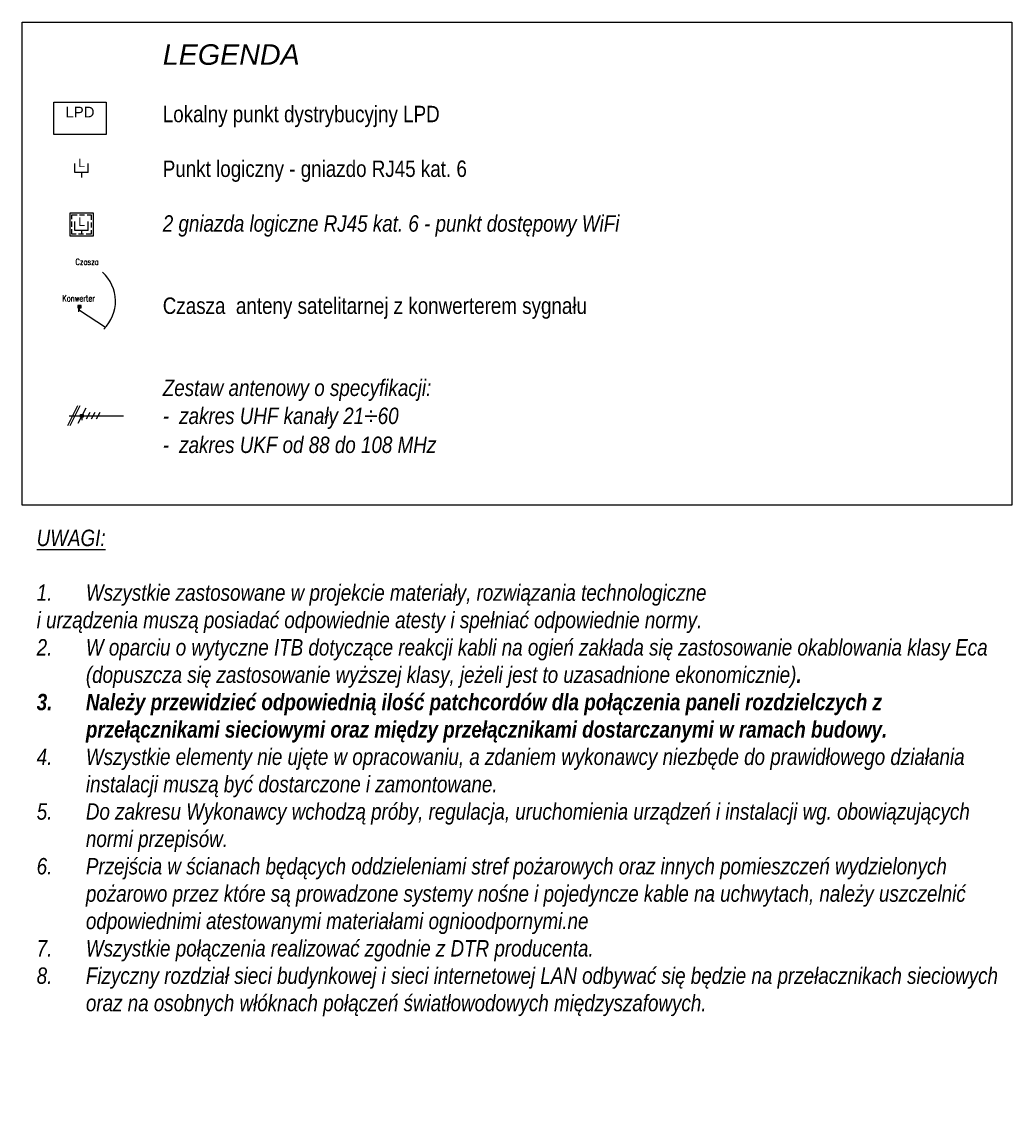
# Model space of a CAD drawing. Header units: millimetres. Extents: x 0 to 2597, y 167 to 1618.
# Tile 10 of 10: x 1391 to 2597, y 177 to 1522. Entities that reach past the tile are written whole.
import ezdxf
from ezdxf.enums import TextEntityAlignment as Align

# ---------------------------------------------------------------- set-up
doc = ezdxf.new("R2010")
doc.units = ezdxf.units.MM
doc.linetypes.add('DASHED', pattern=[0.75, 0.5, -0.25])
for name, color, linetype in [('_IE_Gniazdo_LAN', 5, 'Continuous'), ('_IE_Gniazdo_LAN_TV', 5, 'Continuous'), ('_IE_Legenda', 7, 'Continuous'), ('_IE_Legenda opisy', 7, 'Continuous'), ('_IE_urządzenia', 170, 'Continuous'), ('XE_instalacja alarmowa', 210, 'Continuous')]:
    doc.layers.add(name, color=color, linetype=linetype)
doc.styles.add('ARIAL', font='arial.ttf')
doc.styles.add('BIKWYM', font='BIKROMS.SHX', dxfattribs={"width": 0.8})
doc.styles.add('ROMANS', font='romans.shx', dxfattribs={"width": 0.7})
doc.styles.add('style3normal', font='arial.ttf')
doc.styles.add('Wojtek', font='arial.ttf', dxfattribs={"height": 0.2})

# ---------------------------------------------------------------- blocks, each defined once
blk = doc.blocks.new('_gniazdo_TI1')
at = {"layer": '_IE_Gniazdo_LAN', "color": 5}
for p, q in [((-13.4, 10), (-13.4, 28.2)), ((13.7, 10), (13.7, 28.2)), ((13.7, 10), (-13.4, 10)), ((0, 10), (0, 0))]:
    blk.add_line(p, q, dxfattribs=at)
at = {"layer": '_IE_Gniazdo_LAN', "color": 240, "style": 'Wojtek'}
blk.add_text('L', height=17.2, dxfattribs=at).set_placement((-6.2, 20.8))
blk = doc.blocks.new('*U47')
at = {"color": 94, "ltscale": 20}
blk.add_lwpolyline([(22.8, -3.8), (-22.8, -3.8), (-22.8, 42.1), (22.8, 42.1)], close=True, dxfattribs=at)
at = {"color": 94, "linetype": 'DASHED', "ltscale": 20}
blk.add_lwpolyline([(-19, 38.3), (19, 38.3), (19, 0), (-19, 0)], close=True, dxfattribs=at)
at = {"layer": '_IE_Gniazdo_LAN_TV', "color": 5}
for p, q in [((-13.4, 7.2), (-13.4, 25)), ((13.1, 7.2), (13.1, 25)), ((13.1, 7.2), (-13.4, 7.2)), ((0, 7.2), (0, 1.5))]:
    blk.add_line(p, q, dxfattribs=at)
at = {"layer": '_IE_Gniazdo_LAN_TV', "color": 240, "style": 'ARIAL', "flags": 12}
blk.add_attdef('WIFI', (0, 48.1), '', height=17, dxfattribs=at)
for tag, p in [('LAN', (0, 25)), ('IP', (0, -18))]:
    blk.add_attdef(tag, text='', height=17, dxfattribs=at).set_placement(p, align=Align.MIDDLE)

msp = doc.modelspace()

# ---------------------------------------------------------------- hatches: boundary and pattern name
at = {"layer": '_IE_urządzenia'}
msp.add_hatch(color=256, dxfattribs=at).paths.add_polyline_path([(1458.8, 1174.3), (1463.1, 1174.3), (1463.1, 1177), (1458.8, 1177)])
h = msp.add_hatch(color=256, dxfattribs=at)
h.paths.add_polyline_path([(1463.7, 1044.3), (1462, 1044.3), (1462, 1042.6), (1463.7, 1042.6)])
h.paths.add_polyline_path([(1465.4, 1044.3), (1463.7, 1044.3), (1463.7, 1042.6), (1465.4, 1042.6)])
h.paths.add_polyline_path([(1463.7, 1042.6), (1462, 1042.6), (1462, 1040.8), (1463.7, 1040.8)])
h.paths.add_polyline_path([(1465.4, 1042.6), (1463.7, 1042.6), (1463.7, 1040.8), (1465.4, 1040.8)])

# ---------------------------------------------------------------- linework, layer by layer
for points in [[(1390.9, 1522.4), (2597.3, 1522.4), (2597.3, 933.7), (1390.9, 933.7)], [(1429.7, 1424.9), (1493.4, 1424.9), (1493.4, 1385.4), (1429.7, 1385.4)]]:
    msp.add_lwpolyline(points, close=True)
for p, q in [((1459.7, 1174.3), (1459.7, 1169.3)), ((1460.9, 1171.1), (1460.9, 1174.3)), ((1492.5, 1150.3), (1460.9, 1171.1)), ((1458.6, 1054.8), (1446.2, 1030.4)), ((1461.4, 1054.8), (1449, 1030.4)), ((1468.5, 1051.9), (1459, 1033.3)), ((1448.2, 1042.6), (1514.6, 1042.6)), ((1463.7, 1040.8), (1463.7, 1037.3)), ((1473.3, 1046.7), (1469.1, 1038.4)), ((1479.5, 1046.7), (1475.2, 1038.4)), ((1485.6, 1046.7), (1481.4, 1038.4))]:
    msp.add_line(p, q, dxfattribs=at)
for points in [[(1463.1, 1177), (1458.8, 1177), (1458.8, 1174.3), (1463.1, 1174.3)], [(1462, 1044.3), (1465.4, 1044.3), (1465.4, 1040.8), (1462, 1040.8)]]:
    msp.add_lwpolyline(points, close=True, dxfattribs=at)
msp.add_arc((1457.2, 1182.2), 47.6, 314.6058, 47.9155, dxfattribs=at)

# ---------------------------------------------------------------- block references
at = {"layer": '_IE_Gniazdo_LAN', "xscale": 0.6000000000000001, "yscale": 0.6000000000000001, "zscale": 0.6000000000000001}
msp.add_blockref('_gniazdo_TI1', (1463.2, 1333.2), dxfattribs=at)
at = {"layer": '_IE_Gniazdo_LAN_TV'}
ref = msp.add_blockref('*U47', (1463.4, 1263.9, 0), dxfattribs=dict(at, xscale=0.6153846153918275, yscale=0.6153846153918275, zscale=0.6153846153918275))
ref.add_attrib('LAN', 'L', dxfattribs={"color": 240, "height": 10.5, "style": 'ARIAL', "flags": 12}).set_placement((1463.4, 1279.3, 0), align=Align.MIDDLE)

# ---------------------------------------------------------------- texts
at = {"layer": '_IE_Legenda', "insert": (1408.7, 903.9), "char_height": 20, "attachment_point": 1, "style": 'style3normal'}
msp.add_mtext_dynamic_manual_height_columns('\\pxql;{\\L\\fArial Narrow|b0|i1|c238|p34;UWAGI:\\P\\l\\fArial|b0|i1|c238|p34;\\C7;\\P\\pi-3,l3,t3;\\fArial Narrow|b0|i1|c238|p34;1.^IWszystkie zastosowane w projekcie materiały, rozwiązania technologiczne \\fArial|b0|i1|c238|p34;^J\\fArial Narrow|b0|i1|c238|p34;i urządzenia muszą posiadać odpowiednie atesty i spełniać odpowiednie normy.\\P\\A1;\\C256;2.^IW oparciu o wytyczne ITB dotyczące reakcji kabli na ogień zakłada się zastosowanie okablowania klasy Eca (dopuszcza się zastosowanie wyższej klasy, jeżeli jest to uzasadnione ekonomicznie)\\fArial Narrow|b1|i1|c238|p34;.\\P3.^INależy przewidzieć odpowiednią ilość patchcordów dla połączenia paneli rozdzielczych z przełącznikami sieciowymi oraz między przełącznikami dostarczanymi w ramach budowy. \\P\\fArial Narrow|b0|i1|c238|p34;\\C7;4.^IWszystkie elementy nie ujęte w opracowaniu, a zdaniem wykonawcy niezbęde do prawidłowego działania instalacji muszą być dostarczone i zamontowane. \\P5.^IDo zakresu Wykonawcy wchodzą próby, regulacja, uruchomienia urządzeń i instalacji wg. obowiązujących normi przepisów.\\P6.^IPrzejścia w ścianach będących oddzieleniami stref pożarowych oraz innych pomieszczeń wydzielonych pożarowo przez które są prowadzone \\C256;systemy nośne i pojedyncze kable na uchwytach, należy uszczelnić odpowiednimi atestowanymi materiałami ognioodpornymi.\\C7;ne \\P\\H0.999999x;7.^IWszystkie połączenia realizować zgodnie z DTR producenta.\\P\\H1.000001x;8.^IFizyczny rozdział sieci budynkowej i sieci internetowej LAN odbywać się będzie na przełacznikach sieciowych oraz na osobnych włóknach połączeń światłowodowych międzyszafowych.}', width=1178.051, gutter_width=1250, heights=[0], dxfattribs=at)
at = {"layer": '_IE_Legenda opisy', "insert": (1562.4, 1495.4), "char_height": 20, "attachment_point": 1, "style": 'BIKWYM'}
msp.add_mtext_dynamic_manual_height_columns('{\\W1;\\fArial|b0|i1|c238|p34;\\H1.25x;\\C7;LEGENDA\\P\\fArial Narrow|b0|i0|c238|p34;\\H0.8x;\\PLokalny punkt dystrybucyjny LPD\\P\\PPunkt logiczny - gniazdo RJ45 kat. 6\\P\\A1;\\fArial|b0|i1|c238|p34;\\H1.000145x;\\C256;\\P\\fArial Narrow|b0|i1|c238|p34;\\H0.99986x;2 gniazda logiczne RJ45 kat. 6 - punkt dostępowy WiFi\\P\\H1.002617x;\\C7;\\P\\P\\pxqj;\\fArial Narrow|b0|i0|c238|p34;\\H0.997375x;Czasza  anteny satelitarnej z konwerterem sygnału \\P\\fArial|b0|i0|c238|p34;\\P\\P\\fArial Narrow|b0|i1|c238|p34;Zestaw antenowy o specyfikacji:\\fArial|b0|i1|c238|p34;^I\\P\\pt1;\\fArial Narrow|b0|i1|c238|p34;-^Izakres UHF kanały 21\\fArial Narrow|b0|i0|c238|p34;\\H1.0833x;\\C256;÷\\fArial Narrow|b0|i1|c238|p34;\\H0.92311x;\\C7;60 \\P-^Izakres UKF od 88 do 108 MHz }', width=1012.011, gutter_width=25, heights=[0], dxfattribs=at)
at = {"layer": '_IE_urządzenia', "ltscale": 20, "style": 'ROMANS', "width": 0.8}
for s, p in [('Czasza', (1456, 1226.5)), ('Konwerter ', (1439.9, 1182.1))]:
    msp.add_text(s, height=7.5, dxfattribs=at).set_placement(p)
at = {"layer": 'XE_instalacja alarmowa', "color": 94, "insert": (1429.7, 1419.3), "char_height": 15, "width": 63.637, "attachment_point": 1, "style": 'ARIAL'}
msp.add_mtext('\\pxsm1,qc;{\\H0.86667x;LPD}', dxfattribs=at)

doc.saveas('drawing.dxf')
